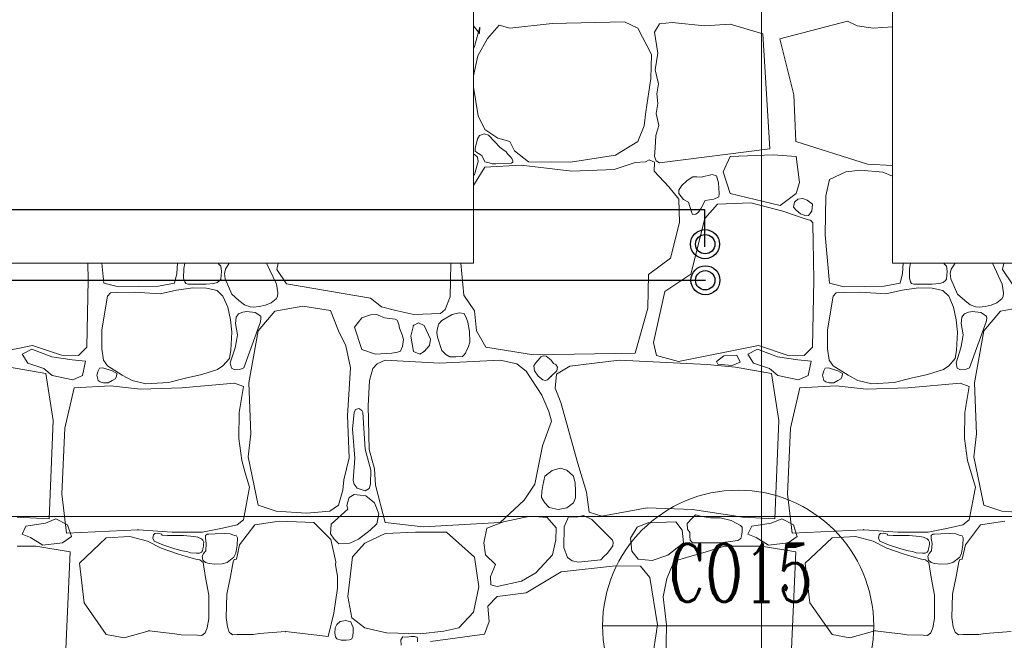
# Model space of a CAD drawing. Header units: millimetres. Extents: x -573548 to 674770, y -210017 to -47794.
# Tile 175 of 234: x 111859 to 113894, y -105277 to -103995. Entities that reach past the tile are written whole.
import ezdxf
from ezdxf.enums import TextEntityAlignment as Align
from ezdxf.lldxf.tags import DXFTag

# ---------------------------------------------------------------- set-up
doc = ezdxf.new("R2010")
doc.units = ezdxf.units.MM
for name, color, linetype, lineweight in [('_S_CO_OPIS_PION', 7, 'Continuous', 13), ('A.02 RZUT PIWNICY_is$0$_HATCH_Nr_pióra__18', 8, 'Continuous', 9), ('A.02 RZUT PIWNICY_is$0$Structural - Bearing_Nr_pióra__21', 8, 'Continuous', 9), ('A.02 RZUT PIWNICY_is$0$Structural - Grid', 8, 'Continuous', 9), ('A.02 RZUT PIWNICY_is$0$Structural - Grid_Nr_pióra__17', 8, 'Continuous', 9), ('FLUID-Powrót', 7, 'Continuous', 30), ('FLUID-Zasilanie', 7, 'Continuous', 30)]:
    doc.layers.add(name, color=color, linetype=linetype, lineweight=lineweight)
doc.layers.add('IS_Zasilanie', color=1, linetype='SOLID', lineweight=30, true_color=0xff0000)
doc.styles.add('A.02 RZUT PIWNICY_is$0$STYL_AUTOMATYCZNY_1', font='arial.ttf')
doc.styles.add('JOLARD', font='complex.shx', dxfattribs={"width": 0.7})
tags = doc.linetypes.add('DASH', pattern=[15, 10, -5]).pattern_tags.tags
tags[6:7] = [DXFTag(74, 4), DXFTag(75, 0), DXFTag(340, '0'), DXFTag(46, 0.0), DXFTag(50, 0.0), DXFTag(44, 0.0), DXFTag(45, 0.0)]
tags[4:5] = [DXFTag(74, 4), DXFTag(75, 0), DXFTag(340, '0'), DXFTag(46, 0.0), DXFTag(50, 0.0), DXFTag(44, 0.0), DXFTag(45, 0.0)]
tags = doc.linetypes.add('SOLID', pattern=[10, 10, 0]).pattern_tags.tags
tags[6:7] = [DXFTag(74, 4), DXFTag(75, 0), DXFTag(340, '0'), DXFTag(46, 0.0), DXFTag(50, 0.0), DXFTag(44, 0.0), DXFTag(45, 0.0)]
tags[4:5] = [DXFTag(74, 4), DXFTag(75, 0), DXFTag(340, '0'), DXFTag(46, 0.0), DXFTag(50, 0.0), DXFTag(44, 0.0), DXFTag(45, 0.0)]

# ---------------------------------------------------------------- blocks, each defined once
blk = doc.blocks.new('*X48622')
at = {"layer": 'A.02 RZUT PIWNICY_is$0$_HATCH_Nr_pióra__18'}
for p, q in [((113379.6, -104023.5), (113367.3, -104007.6)), ((113368.9, -104050.3), (113380, -104010.3)), ((113380, -104010.3), (113379.6, -104023.5)), ((113420, -104006.5), (113396.1, -104033.8)), ((113442.3, -104012.7), (113420, -104006.5)), ((113529.4, -104003.2), (113442.3, -104012.7)), ((113678.9, -103999.5), (113529.4, -104003.2)), ((113706.5, -104012.7), (113678.9, -103999.5)), ((113735, -104067.2), (113706.5, -104012.7)), ((113751.5, -104003.7), (113741.5, -104021.1)), ((113777.5, -104001.1), (113751.5, -104003.7)), ((113844.8, -104008.2), (113777.5, -104001.1)), ((113897.7, -104004.1), (113844.8, -104008.2)), ((113965.2, -104024.3), (113897.7, -104004.1)), ((114000, -104034.8), (114139.9, -103998.3)), ((114139.9, -103998.3), (114160.1, -104007.8)), ((114160.1, -104007.8), (114193.4, -104012.7)), ((114193.4, -104012.7), (114233.3, -104009.6)), ((113396.1, -104033.8), (113376.3, -104069.7)), ((113741.5, -104021.1), (113748.2, -104064.5)), ((113979.6, -104262.1), (113965.2, -104024.3)), ((114029.5, -104150.4), (114000, -104034.8)), ((113367.3, -104055.3), (113368.9, -104050.3)), ((113376.3, -104069.7), (113367.3, -104111.5)), ((113733.8, -104116.8), (113735, -104067.2)), ((113748.2, -104064.5), (113742.7, -104098.8)), ((113723, -104185.7), (113733.8, -104116.8)), ((113742.7, -104098.8), (113749.4, -104128)), ((113367.3, -104134.5), (113376.7, -104193.5)), ((113749.4, -104128), (113746.1, -104148.2)), ((113746.1, -104148.2), (113748, -104168)), ((114033.3, -104247.2), (114029.5, -104150.4)), ((113748, -104168), (113744.4, -104188.7)), ((113376.7, -104193.5), (113390.7, -104222.4)), ((113719.7, -104214.6), (113723, -104185.7)), ((113744.4, -104188.7), (113750, -104214.1)), ((113706.5, -104246.8), (113719.7, -104214.6)), ((113750, -104214.1), (113744.2, -104234.7)), ((113379.3, -104234.8), (113375.6, -104241.1)), ((113389.4, -104231.3), (113379.3, -104234.8)), ((113398.1, -104233.9), (113389.4, -104231.3)), ((113390.7, -104222.4), (113417.6, -104240.2)), ((113422.4, -104259.5), (113398.1, -104233.9)), ((113744.2, -104234.7), (113742.4, -104259.9)), ((113375.6, -104241.1), (113370.4, -104261.6)), ((113417.6, -104240.2), (113442.3, -104246.8)), ((113427.5, -104263.3), (113422.4, -104259.5)), ((113442.3, -104246.8), (113451.8, -104266.2)), ((113660.3, -104275.3), (113706.5, -104246.8)), ((114181.6, -104293.8), (114033.3, -104247.2)), ((113369.3, -104273.6), (113367.3, -104273.3)), ((113375.3, -104279.3), (113369.3, -104273.6)), ((113370.4, -104261.6), (113370.7, -104266.7)), ((113370.7, -104266.7), (113373.9, -104269.6)), ((113373.9, -104269.6), (113384, -104275.7)), ((113376.8, -104288.3), (113375.3, -104279.3)), ((113384, -104275.7), (113390.5, -104289)), ((113434.7, -104267.9), (113427.5, -104263.3)), ((113437.2, -104272.5), (113434.7, -104267.9)), ((113442.4, -104276.9), (113437.2, -104272.5)), ((113446.1, -104282.2), (113442.4, -104276.9)), ((113451.8, -104266.2), (113481.1, -104288.9)), ((113567.8, -104289.7), (113660.3, -104275.3)), ((113742.4, -104259.9), (113741.5, -104277.7)), ((113741.5, -104277.7), (113744.4, -104286.9)), ((113751.5, -104290.6), (113979.6, -104262.1)), ((113897.7, -104277.7), (113883.3, -104309.3)), ((113986.6, -104274.3), (113897.7, -104277.7)), ((114033.9, -104277.7), (113986.6, -104274.3)), ((114040.6, -104331.3), (114033.9, -104277.7)), ((113369.3, -104314.9), (113376.8, -104288.3)), ((113390.7, -104300), (113369.3, -104334.3)), ((113390.5, -104289), (113399.8, -104291)), ((113465.9, -104295.9), (113390.7, -104300)), ((113399.8, -104291), (113405.4, -104293.2)), ((113405.4, -104293.2), (113413.6, -104292.7)), ((113413.6, -104292.7), (113445.9, -104291.8)), ((113445.9, -104291.8), (113448.3, -104289.9)), ((113448.2, -104286.7), (113446.1, -104282.2)), ((113448.3, -104289.9), (113448.2, -104286.7)), ((113570.7, -104307.9), (113465.9, -104295.9)), ((113481.1, -104288.9), (113567.8, -104289.7)), ((113701.2, -104290.1), (113657.8, -104305)), ((113722.9, -104288.7), (113701.2, -104290.1)), ((113730.3, -104284.9), (113722.9, -104288.7)), ((113740.9, -104289.4), (113730.3, -104284.9)), ((113740.4, -104307.9), (113740.9, -104289.4)), ((113744.4, -104286.9), (113751.5, -104290.6)), ((114233.3, -104296.3), (114181.6, -104293.8)), ((113367.3, -104316.9), (113369.3, -104314.9)), ((113657.8, -104305), (113570.7, -104307.9)), ((113770.9, -104340.5), (113740.4, -104307.9)), ((113820.6, -104320), (113808.5, -104327.6)), ((113828.4, -104319.8), (113820.6, -104320)), ((113837.8, -104320.7), (113828.4, -104319.8)), ((113860.2, -104314.9), (113837.8, -104320.7)), ((113869.5, -104318), (113860.2, -104314.9)), ((113873.2, -104332), (113869.5, -104318)), ((113883.3, -104309.3), (113897.7, -104354.3)), ((114136.7, -104309.3), (114102.8, -104325.2)), ((114167.1, -104305.8), (114136.7, -104309.3)), ((114213.4, -104310.4), (114167.1, -104305.8)), ((114233.3, -104318.7), (114213.4, -104310.4)), ((113369.3, -104334.3), (113367.3, -104337.8)), ((113791.6, -104365.7), (113770.9, -104340.5)), ((113797.3, -104338.8), (113791.5, -104347.4)), ((113808.5, -104327.6), (113797.3, -104338.8)), ((113874.7, -104354.6), (113873.2, -104332)), ((114033.9, -104354.3), (114040.6, -104331.3)), ((114102.8, -104325.2), (114095.6, -104358.8)), ((113791.5, -104347.4), (113791.6, -104354.3)), ((113791.6, -104354.3), (113801.4, -104367)), ((113874.3, -104361.4), (113874.7, -104354.6)), ((113897.7, -104354.3), (114000.8, -104378.8)), ((114000.8, -104378.8), (114033.9, -104354.3)), ((114095.6, -104358.8), (114094, -104439.7)), ((113793.2, -104414), (113791.6, -104365.7)), ((113801.4, -104367), (113811.4, -104372.1)), ((113811.4, -104372.1), (113817.6, -104392.5)), ((113838, -104384.4), (113846.1, -104368.8)), ((113871.6, -104376.4), (113845.2, -104406.1)), ((113846.1, -104368.8), (113863.8, -104365.8)), ((113863.8, -104365.8), (113874.3, -104361.4)), ((113940.2, -104373.9), (113871.6, -104376.4)), ((114006.2, -104390.9), (113940.2, -104373.9)), ((114028.7, -104382.3), (114030.4, -104372.5)), ((114030.4, -104372.5), (114037.7, -104365.8)), ((114037.7, -104365.8), (114047.7, -104364.6)), ((114047.7, -104364.6), (114056.9, -104367.9)), ((114056.9, -104367.9), (114068, -104376.4)), ((114068, -104376.4), (114066.1, -104390.6)), ((113817.6, -104392.5), (113819.8, -104398)), ((113819.8, -104398), (113826.4, -104397.2)), ((113826.4, -104397.2), (113832.1, -104392.7)), ((113832.1, -104392.7), (113838, -104384.4)), ((114050.8, -104406.1), (114006.2, -104390.9)), ((114033.9, -104388.6), (114028.7, -104382.3)), ((114043, -104396.3), (114033.9, -104388.6)), ((114054.2, -104400.3), (114043, -104396.3)), ((114059.2, -104399.7), (114054.2, -104400.3)), ((114061.8, -104396.8), (114059.2, -104399.7)), ((114066.1, -104390.6), (114061.8, -104396.8)), ((113774.6, -104487.9), (113793.2, -104414)), ((113845.2, -104406.1), (113816.3, -104520.9)), ((114064.2, -104409.9), (114050.8, -104406.1)), ((114068.4, -104414.9), (114064.2, -104409.9)), ((114068.6, -104418.9), (114068.4, -104414.9)), ((114069, -104452.8), (114068.6, -104418.9)), ((114094, -104439.7), (114102.8, -104539.9)), ((114070.6, -104532.5), (114069, -104452.8)), ((112570.6, -104532.5), (112569.9, -104498.1)), ((112599.1, -104498.1), (112602.8, -104539.9)), ((112753.7, -104519.8), (112755.3, -104498.1)), ((112770.3, -104498.1), (112768.3, -104509.2)), ((112840.2, -104499.4), (112839.3, -104498.1)), ((112844.8, -104504.6), (112840.2, -104499.4)), ((112862.4, -104498.1), (112854.3, -104510.4)), ((112960, -104541.3), (112939.6, -104498.1)), ((112963.3, -104498.1), (112960.6, -104511.4)), ((113319.6, -104533.9), (113320, -104498.1)), ((113340.6, -104498.1), (113347.4, -104564.7)), ((113728.8, -104521.7), (113774.6, -104487.9)), ((114253.7, -104519.8), (114255.3, -104498.1)), ((114270.3, -104498.1), (114268.3, -104509.2)), ((114340.2, -104499.4), (114339.3, -104498.1)), ((114344.8, -104504.6), (114340.2, -104499.4)), ((114362.4, -104498.1), (114354.3, -104510.4)), ((114460, -104541.3), (114439.6, -104498.1)), ((114463.3, -104498.1), (114460.6, -104511.4)), ((112749, -104539.9), (112753.7, -104519.8)), ((112768.3, -104509.2), (112768, -104529.4)), ((112846.3, -104514.6), (112844.8, -104504.6)), ((112845, -104531), (112846.3, -104514.6)), ((112854.3, -104510.4), (112852.3, -104519.5)), ((112852.3, -104519.5), (112853.9, -104530.6)), ((112960.6, -104511.4), (112980.8, -104541.1)), ((113727.2, -104591.5), (113728.8, -104521.7)), ((113816.3, -104520.9), (113762.7, -104556.8)), ((114249, -104539.9), (114253.7, -104519.8)), ((114268.3, -104509.2), (114268, -104529.4)), ((114346.3, -104514.6), (114344.8, -104504.6)), ((114345, -104531), (114346.3, -104514.6)), ((114354.3, -104510.4), (114352.3, -104519.5)), ((114352.3, -104519.5), (114353.9, -104530.6)), ((114460.6, -104511.4), (114480.8, -104541.1)), ((112568.1, -104671.6), (112570.6, -104532.5)), ((112602.8, -104539.9), (112633.2, -104546.8)), ((112715.8, -104546.1), (112749, -104539.9)), ((112768, -104529.4), (112770.6, -104536.5)), ((112770.6, -104536.5), (112772.2, -104540.4)), ((112772.2, -104540.4), (112777.1, -104541.3)), ((112777.1, -104541.3), (112814.8, -104541.3)), ((112814.8, -104541.3), (112830.4, -104540)), ((112830.4, -104540), (112837.6, -104538.2)), ((112837.6, -104538.2), (112843, -104534.3)), ((112843, -104534.3), (112845, -104531)), ((112853.9, -104530.6), (112867.7, -104562.6)), ((112962.9, -104559.5), (112960, -104541.3)), ((112980.8, -104541.1), (113154.2, -104570.6)), ((113318.8, -104567.5), (113319.6, -104533.9)), ((114068.1, -104671.6), (114070.6, -104532.5)), ((114102.8, -104539.9), (114133.2, -104546.8)), ((114215.8, -104546.1), (114249, -104539.9)), ((114268, -104529.4), (114270.6, -104536.5)), ((114270.6, -104536.5), (114272.2, -104540.4)), ((114272.2, -104540.4), (114277.1, -104541.3)), ((114277.1, -104541.3), (114314.8, -104541.3)), ((114314.8, -104541.3), (114330.4, -104540)), ((114330.4, -104540), (114337.6, -104538.2)), ((114337.6, -104538.2), (114343, -104534.3)), ((114343, -104534.3), (114345, -104531)), ((114353.9, -104530.6), (114367.7, -104562.6)), ((114462.9, -104559.5), (114460, -104541.3)), ((112616.9, -104559.2), (112610.6, -104566.1)), ((112631.9, -104558.6), (112616.9, -104559.2)), ((112666.7, -104558.1), (112631.9, -104558.6)), ((112633.2, -104546.8), (112675.6, -104546.2)), ((112719.7, -104561.4), (112666.7, -104558.1)), ((112675.6, -104546.2), (112715.8, -104546.1)), ((112753, -104554.1), (112719.7, -104561.4)), ((112786.9, -104549.4), (112753, -104554.1)), ((112815.4, -104549.9), (112786.9, -104549.4)), ((112837.4, -104554.8), (112815.4, -104549.9)), ((112849.3, -104566.1), (112837.4, -104554.8)), ((112867.7, -104562.6), (112882.4, -104575.3)), ((112961.8, -104567.3), (112962.9, -104559.5)), ((113347.4, -104564.7), (113368.9, -104596.4)), ((113762.7, -104556.8), (113739.1, -104662.1)), ((114116.9, -104559.2), (114110.6, -104566.1)), ((114131.9, -104558.6), (114116.9, -104559.2)), ((114166.7, -104558.1), (114131.9, -104558.6)), ((114133.2, -104546.8), (114175.6, -104546.2)), ((114219.7, -104561.4), (114166.7, -104558.1)), ((114175.6, -104546.2), (114215.8, -104546.1)), ((114253, -104554.1), (114219.7, -104561.4)), ((114286.9, -104549.4), (114253, -104554.1)), ((114315.4, -104549.9), (114286.9, -104549.4)), ((114337.4, -104554.8), (114315.4, -104549.9)), ((114349.3, -104566.1), (114337.4, -104554.8)), ((114367.7, -104562.6), (114382.4, -104575.3)), ((114461.8, -104567.3), (114462.9, -104559.5)), ((112610.6, -104566.1), (112598.6, -104635.9)), ((112859.1, -104588.9), (112849.3, -104566.1)), ((112882.4, -104575.3), (112894, -104584.3)), ((112894, -104584.3), (112905.3, -104588.5)), ((112924.4, -104588.1), (112937, -104585.1)), ((112937, -104585.1), (112948.9, -104579.9)), ((112948.9, -104579.9), (112959, -104571.7)), ((112959, -104571.7), (112961.8, -104567.3)), ((113154.2, -104570.6), (113177.1, -104588.8)), ((113308.8, -104593.7), (113318.8, -104567.5)), ((114110.6, -104566.1), (114098.6, -104635.9)), ((114359.1, -104588.9), (114349.3, -104566.1)), ((114382.4, -104575.3), (114394, -104584.3)), ((114394, -104584.3), (114405.3, -104588.5)), ((114424.4, -104588.1), (114437, -104585.1)), ((114437, -104585.1), (114448.9, -104579.9)), ((114448.9, -104579.9), (114459, -104571.7)), ((114459, -104571.7), (114461.8, -104567.3)), ((112864.7, -104615.6), (112859.1, -104588.9)), ((112881.7, -104602.9), (112876.5, -104610.1)), ((112890.5, -104599.3), (112881.7, -104602.9)), ((112898.4, -104598.3), (112890.5, -104599.3)), ((112916, -104600.2), (112898.4, -104598.3)), ((112905.3, -104588.5), (112912.3, -104589)), ((112912.3, -104589), (112924.4, -104588.1)), ((112927.3, -104607.7), (112916, -104600.2)), ((112956.5, -104597.7), (112922.2, -104638.1)), ((113014.3, -104586.9), (112956.5, -104597.7)), ((113071.2, -104596), (113014.3, -104586.9)), ((113088.2, -104638.1), (113071.2, -104596)), ((113154.1, -104605.3), (113136.5, -104611.3)), ((113167.4, -104604.3), (113154.1, -104605.3)), ((113170.3, -104605.6), (113167.4, -104604.3)), ((113177.1, -104588.8), (113206.8, -104595.7)), ((113206.8, -104595.7), (113243.5, -104604.1)), ((113243.5, -104604.1), (113298.7, -104602.2)), ((113298.7, -104602.2), (113308.8, -104593.7)), ((113323.2, -104604.2), (113302, -104616.7)), ((113337.8, -104601), (113323.2, -104604.2)), ((113348.1, -104602.4), (113337.8, -104601)), ((113352.3, -104612.5), (113348.1, -104602.4)), ((113368.9, -104596.4), (113373, -104638.1)), ((113701.2, -104683.9), (113727.2, -104591.5)), ((114364.7, -104615.6), (114359.1, -104588.9)), ((114381.7, -104602.9), (114376.5, -104610.1)), ((114390.5, -104599.3), (114381.7, -104602.9)), ((114398.4, -104598.3), (114390.5, -104599.3)), ((114416, -104600.2), (114398.4, -104598.3)), ((114405.3, -104588.5), (114412.3, -104589)), ((114412.3, -104589), (114424.4, -104588.1)), ((114427.3, -104607.7), (114416, -104600.2)), ((114456.5, -104597.7), (114422.2, -104638.1)), ((114514.3, -104586.9), (114456.5, -104597.7)), ((112867.8, -104640.9), (112864.7, -104615.6)), ((112876.5, -104610.1), (112875.4, -104622.9)), ((112875.4, -104622.9), (112879.2, -104646.2)), ((112892.5, -104714.5), (112927.1, -104619.4)), ((112927.1, -104619.4), (112927.8, -104612.3)), ((112927.8, -104612.3), (112927.3, -104607.7)), ((113136.5, -104611.3), (113121.2, -104630.7)), ((113183.5, -104611.3), (113170.3, -104605.6)), ((113205.1, -104613.8), (113183.5, -104611.3)), ((113209.1, -104615.8), (113205.1, -104613.8)), ((113213, -104625), (113209.1, -104615.8)), ((113214.5, -104632.8), (113213, -104625)), ((113253.1, -104621.6), (113243, -104627)), ((113264.8, -104627), (113253.1, -104621.6)), ((113295.2, -104623.8), (113292.6, -104632.7)), ((113302, -104616.7), (113295.2, -104623.8)), ((113355.3, -104620.3), (113352.3, -104612.5)), ((113358.8, -104639.1), (113355.3, -104620.3)), ((114367.8, -104640.9), (114364.7, -104615.6)), ((114376.5, -104610.1), (114375.4, -104622.9)), ((114375.4, -104622.9), (114379.2, -104646.2)), ((114392.5, -104714.5), (114427.1, -104619.4)), ((114427.1, -104619.4), (114427.8, -104612.3)), ((114427.8, -104612.3), (114427.3, -104607.7)), ((112598.6, -104635.9), (112599.1, -104675.5)), ((112865.2, -104677.8), (112867.8, -104640.9)), ((112922.2, -104638.1), (112902.8, -104745.5)), ((113103.4, -104669.1), (113088.2, -104638.1)), ((113121.2, -104630.7), (113136.5, -104676.9)), ((113219.7, -104646.3), (113214.5, -104632.8)), ((113243, -104627), (113237.6, -104648.9)), ((113278, -104655.1), (113264.8, -104627)), ((113292.6, -104632.7), (113291.3, -104641.5)), ((113291.3, -104641.5), (113292.9, -104651.3)), ((113359.8, -104661.3), (113358.8, -104639.1)), ((113373, -104638.1), (113392.4, -104672)), ((114098.6, -104635.9), (114099.1, -104675.5)), ((114365.2, -104677.8), (114367.8, -104640.9)), ((114422.2, -104638.1), (114402.8, -104745.5)), ((112877.3, -104658.6), (112874.7, -104672.9)), ((112879.2, -104646.2), (112877.3, -104658.6)), ((113222.3, -104656.3), (113219.7, -104646.3)), ((113220.1, -104670.3), (113222.3, -104656.3)), ((113237.6, -104648.9), (113243, -104680.6)), ((113276, -104668.3), (113278, -104655.1)), ((113292.9, -104651.3), (113302, -104678.6)), ((113356, -104672.2), (113359.8, -104661.3)), ((113739.1, -104662.1), (113745.3, -104688.9)), ((114377.3, -104658.6), (114374.7, -104672.9)), ((114379.2, -104646.2), (114377.3, -104658.6)), ((112290.7, -104701.3), (112455.9, -104668.3)), ((112454.3, -104676.2), (112434.2, -104686.5)), ((112434.2, -104686.5), (112446, -104705.1)), ((112495.6, -104691.9), (112454.3, -104676.2)), ((112455.9, -104668.3), (112515.3, -104688.1)), ((112550.8, -104688.9), (112568.1, -104671.6)), ((112599.1, -104675.5), (112602.4, -104698.8)), ((112862.6, -104695.3), (112865.2, -104677.8)), ((112874.7, -104672.9), (112864.5, -104704.3)), ((113112.9, -104714.5), (113103.4, -104669.1)), ((113136.5, -104676.9), (113164.5, -104686.4)), ((113164.5, -104686.4), (113198.4, -104684.4)), ((113198.4, -104684.4), (113210.3, -104682.3)), ((113210.3, -104682.3), (113216.1, -104680)), ((113216.1, -104680), (113217.8, -104676.9)), ((113217.8, -104676.9), (113220.1, -104670.3)), ((113243, -104680.6), (113256, -104686.1)), ((113256, -104686.1), (113264.8, -104680.6)), ((113264.8, -104680.6), (113276, -104668.3)), ((113302, -104678.6), (113309.7, -104686.9)), ((113309.7, -104686.9), (113318.4, -104691.6)), ((113347.3, -104688.1), (113350.3, -104684.1)), ((113350.3, -104684.1), (113352.3, -104678.6)), ((113352.3, -104678.6), (113356, -104672.2)), ((113392.4, -104672), (113491, -104687.3)), ((113491, -104687.3), (113701.2, -104683.9)), ((113790.7, -104701.3), (113955.9, -104668.3)), ((113954.3, -104676.2), (113934.2, -104686.5)), ((113934.2, -104686.5), (113946, -104705.1)), ((113995.6, -104691.9), (113954.3, -104676.2)), ((113955.9, -104668.3), (114015.3, -104688.1)), ((114050.8, -104688.9), (114068.1, -104671.6)), ((114099.1, -104675.5), (114102.4, -104698.8)), ((114362.6, -104695.3), (114365.2, -104677.8)), ((114374.7, -104672.9), (114364.5, -104704.3)), ((112446, -104705.1), (112478.9, -104715.9)), ((112537.8, -104697.7), (112495.6, -104691.9)), ((112515.3, -104688.1), (112550.8, -104688.9)), ((112565.2, -104700.7), (112537.8, -104697.7)), ((112558.9, -104730.6), (112565.2, -104700.7)), ((112602.4, -104698.8), (112610.6, -104710.3)), ((112849.3, -104710.3), (112862.6, -104695.3)), ((112864.5, -104704.3), (112866.8, -104714.9)), ((113167.8, -104706.2), (113159.2, -104716.1)), ((113184.3, -104698.8), (113167.8, -104706.2)), ((113296.6, -104705), (113184.3, -104698.8)), ((113422.4, -104698.8), (113296.6, -104705)), ((113318.4, -104691.6), (113330.8, -104691.7)), ((113330.8, -104691.7), (113344.5, -104691.4)), ((113344.5, -104691.4), (113347.3, -104688.1)), ((113456.8, -104706.2), (113422.4, -104698.8)), ((113475.8, -104721.1), (113456.8, -104706.2)), ((113495, -104704.9), (113491.5, -104710.4)), ((113501, -104698.8), (113495, -104704.9)), ((113506.5, -104691.7), (113501, -104698.8)), ((113511.8, -104689.5), (113506.5, -104691.7)), ((113517.1, -104690.6), (113511.8, -104689.5)), ((113527.8, -104698.8), (113517.1, -104690.6)), ((113532.4, -104705.3), (113527.8, -104698.8)), ((113537.3, -104707.9), (113532.4, -104705.3)), ((113668.1, -104698.8), (113566.2, -104710.8)), ((113850.2, -104707.9), (113668.1, -104698.8)), ((113745.3, -104688.9), (113790.7, -104701.3)), ((113869.5, -104701.7), (113884.7, -104689.4)), ((113871.9, -104707.1), (113869.5, -104701.7)), ((113901.9, -104709.5), (113871.9, -104707.1)), ((113884.7, -104689.4), (113911.2, -104688.4)), ((113918, -104703.1), (113901.9, -104709.5)), ((113911.2, -104688.4), (113918, -104703.1)), ((113946, -104705.1), (113978.9, -104715.9)), ((114037.8, -104697.7), (113995.6, -104691.9)), ((114015.3, -104688.1), (114050.8, -104688.9)), ((114065.2, -104700.7), (114037.8, -104697.7)), ((114058.9, -104730.6), (114065.2, -104700.7)), ((114102.4, -104698.8), (114110.6, -104710.3)), ((114349.3, -104710.3), (114362.6, -104695.3)), ((114364.5, -104704.3), (114366.8, -104714.9)), ((112483, -104726.4), (112408.4, -104713.3)), ((112478.9, -104715.9), (112496.1, -104730.6)), ((112498, -104823.5), (112483, -104726.4)), ((112591.5, -104720.5), (112588.7, -104729.7)), ((112594.3, -104715.4), (112591.5, -104720.5)), ((112601, -104714.3), (112594.3, -104715.4)), ((112620.5, -104720.5), (112601, -104714.3)), ((112610.6, -104710.3), (112641.2, -104729.5)), ((112629.9, -104726.5), (112620.5, -104720.5)), ((112629.4, -104732.6), (112629.9, -104726.5)), ((112805.8, -104728.6), (112838.3, -104718.1)), ((112838.3, -104718.1), (112849.3, -104710.3)), ((112866.8, -104714.9), (112873.9, -104718.7)), ((112873.9, -104718.7), (112884.2, -104718.2)), ((112884.2, -104718.2), (112892.5, -104714.5)), ((113106.7, -104813.2), (113112.9, -104714.5)), ((113159.2, -104716.1), (113152.1, -104740.9)), ((113508.4, -104771), (113475.8, -104721.1)), ((113491.5, -104710.4), (113493.3, -104720.8)), ((113493.3, -104720.8), (113501, -104731.8)), ((113527.8, -104731.8), (113539.6, -104720.4)), ((113538.5, -104727.3), (113535.6, -104756.6)), ((113540.4, -104713.2), (113537.3, -104707.9)), ((113566.2, -104710.8), (113538.5, -104727.3)), ((113539.6, -104720.4), (113540.4, -104713.2)), ((113908.4, -104713.3), (113850.2, -104707.9)), ((113983, -104726.4), (113908.4, -104713.3)), ((113978.9, -104715.9), (113996.1, -104730.6)), ((113998, -104823.5), (113983, -104726.4)), ((114091.5, -104720.5), (114088.7, -104729.7)), ((114094.3, -104715.4), (114091.5, -104720.5)), ((114101, -104714.3), (114094.3, -104715.4)), ((114120.5, -104720.5), (114101, -104714.3)), ((114110.6, -104710.3), (114141.2, -104729.5)), ((114129.9, -104726.5), (114120.5, -104720.5)), ((114129.4, -104732.6), (114129.9, -104726.5)), ((114305.8, -104728.6), (114338.3, -104718.1)), ((114338.3, -104718.1), (114349.3, -104710.3)), ((114366.8, -104714.9), (114373.9, -104718.7)), ((114373.9, -104718.7), (114384.2, -104718.2)), ((114384.2, -104718.2), (114392.5, -104714.5)), ((112496.1, -104730.6), (112539.2, -104739.4)), ((112539.2, -104739.4), (112558.9, -104730.6)), ((112588.7, -104729.7), (112591.5, -104740.7)), ((112591.5, -104740.7), (112595.5, -104743.6)), ((112595.5, -104743.6), (112602.2, -104745.2)), ((112602.2, -104745.2), (112612.1, -104745.7)), ((112612.1, -104745.7), (112620.5, -104740.7)), ((112620.5, -104740.7), (112626.6, -104737.2)), ((112626.6, -104737.2), (112629.4, -104732.6)), ((112641.2, -104729.5), (112661.6, -104740.7)), ((112661.6, -104740.7), (112690.1, -104747.3)), ((112690.1, -104747.3), (112736.6, -104744.7)), ((112736.6, -104744.7), (112771.5, -104736.1)), ((112873.3, -104746.3), (112764.6, -104755.7)), ((112771.5, -104736.1), (112805.8, -104728.6)), ((112891.5, -104753.1), (112873.3, -104746.3)), ((112902.8, -104745.5), (112906.9, -104850.7)), ((113152.1, -104740.9), (113149.3, -104792.9)), ((113501, -104731.8), (113510.3, -104739.2)), ((113510.3, -104739.2), (113515, -104740.6)), ((113515, -104740.6), (113519.9, -104739.1)), ((113519.9, -104739.1), (113523.3, -104735.6)), ((113523.3, -104735.6), (113527.8, -104731.8)), ((113996.1, -104730.6), (114039.2, -104739.4)), ((114039.2, -104739.4), (114058.9, -104730.6)), ((114088.7, -104729.7), (114091.5, -104740.7)), ((114091.5, -104740.7), (114095.5, -104743.6)), ((114095.5, -104743.6), (114102.2, -104745.2)), ((114102.2, -104745.2), (114112.1, -104745.7)), ((114112.1, -104745.7), (114120.5, -104740.7)), ((114120.5, -104740.7), (114126.6, -104737.2)), ((114126.6, -104737.2), (114129.4, -104732.6)), ((114141.2, -104729.5), (114161.6, -104740.7)), ((114161.6, -104740.7), (114190.1, -104747.3)), ((114190.1, -104747.3), (114236.6, -104744.7)), ((114236.6, -104744.7), (114271.5, -104736.1)), ((114373.3, -104746.3), (114264.6, -104755.7)), ((114271.5, -104736.1), (114305.8, -104728.6)), ((114391.5, -104753.1), (114373.3, -104746.3)), ((114402.8, -104745.5), (114406.9, -104850.7)), ((112541.8, -104756.1), (112522.4, -104839)), ((112616.5, -104751.6), (112541.8, -104756.1)), ((112678.7, -104758.5), (112616.5, -104751.6)), ((112764.6, -104755.7), (112678.7, -104758.5)), ((112883, -104806.6), (112891.5, -104753.1)), ((113535.6, -104756.6), (113547.4, -104785.9)), ((114041.8, -104756.1), (114022.4, -104839)), ((114116.5, -104751.6), (114041.8, -104756.1)), ((114178.7, -104758.5), (114116.5, -104751.6)), ((114264.6, -104755.7), (114178.7, -104758.5)), ((114383, -104806.6), (114391.5, -104753.1)), ((113522.8, -104804.9), (113508.4, -104771)), ((113547.4, -104785.9), (113583.1, -104912.2)), ((112882.1, -104860.8), (112883, -104806.6)), ((113120.4, -104806.6), (113117.3, -104840.2)), ((113123.5, -104800.7), (113120.4, -104806.6)), ((113130.1, -104798.3), (113123.5, -104800.7)), ((113136.4, -104802.5), (113130.1, -104798.3)), ((113138.1, -104806.6), (113136.4, -104802.5)), ((113143.4, -104882.3), (113138.1, -104806.6)), ((113149.3, -104792.9), (113151.3, -104883.3)), ((113528.6, -104824.7), (113522.8, -104804.9)), ((114382.1, -104860.8), (114383, -104806.6)), ((112490.1, -105026.2), (112498, -104823.5)), ((113110, -104900.7), (113106.7, -104813.2)), ((113509.6, -104875.5), (113528.6, -104824.7)), ((113990.1, -105026.2), (113998, -104823.5)), ((112522.4, -104839), (112515.9, -104974.7)), ((113117.3, -104840.2), (113121.9, -104901)), ((114022.4, -104839), (114015.9, -104974.7)), ((112888.5, -104906.1), (112882.1, -104860.8)), ((112906.9, -104850.7), (112901.2, -104898.2)), ((114388.5, -104906.1), (114382.1, -104860.8)), ((114406.9, -104850.7), (114401.2, -104898.2)), ((113154.7, -104925.7), (113143.4, -104882.3)), ((113151.3, -104883.3), (113162.5, -104923)), ((113493.9, -104954.7), (113509.6, -104875.5)), ((112895.5, -104931.4), (112888.5, -104906.1)), ((112901.2, -104898.2), (112922.2, -104998.1)), ((113098.9, -104945.7), (113110, -104900.7)), ((113121.9, -104901), (113118.3, -104947)), ((114395.5, -104931.4), (114388.5, -104906.1)), ((114401.2, -104898.2), (114422.2, -104998.1)), ((113154.5, -104954.7), (113154.7, -104925.7)), ((113162.5, -104923), (113164.5, -104957.2)), ((113529.4, -104926.4), (113514.8, -104938.3)), ((113546.4, -104921.5), (113529.4, -104926.4)), ((113560.2, -104925.7), (113546.4, -104921.5)), ((113573.5, -104938.3), (113560.2, -104925.7)), ((113583.1, -104912.2), (113600.4, -104971.7)), ((112904.4, -104961.4), (112895.5, -104931.4)), ((113096.8, -104967.1), (113098.9, -104945.7)), ((113118.3, -104947), (113120.4, -104954.7)), ((113514.8, -104938.3), (113510.1, -104957.8)), ((113577.3, -104952.7), (113573.5, -104938.3)), ((114404.4, -104961.4), (114395.5, -104931.4)), ((112891.5, -105028.7), (112904.4, -104961.4)), ((113088.2, -104998.1), (113096.8, -104967.1)), ((113120.4, -104954.7), (113126.5, -104963.3)), ((113126.5, -104963.3), (113143.1, -104968.4)), ((113143.1, -104968.4), (113151.6, -104964.1)), ((113151.6, -104964.1), (113154.5, -104954.7)), ((113164.5, -104957.2), (113184.3, -105034.4)), ((113471.6, -104988.2), (113493.9, -104954.7)), ((113508.2, -104969.9), (113508, -104982.3)), ((113510.1, -104957.8), (113508.2, -104969.9)), ((113577.8, -104968.3), (113577.3, -104952.7)), ((113577.9, -104983.3), (113577.8, -104968.3)), ((113600.4, -104971.7), (113606.2, -105012.5)), ((114391.5, -105028.7), (114404.4, -104961.4)), ((112515.9, -104974.7), (112525.9, -105056.4)), ((113107.3, -104991.5), (113105, -104998.6)), ((113110.3, -104982.5), (113107.3, -104991.5)), ((113120.4, -104975.9), (113110.3, -104982.5)), ((113132.7, -104977.4), (113120.4, -104975.9)), ((113144.4, -104979.3), (113132.7, -104977.4)), ((113162.8, -104993.1), (113144.4, -104979.3)), ((113422.4, -105034.4), (113471.6, -104988.2)), ((113508, -104982.3), (113514.8, -104993.5)), ((113573.5, -104993.5), (113577.9, -104983.3)), ((114015.9, -104974.7), (114025.9, -105056.4)), ((112922.2, -104998.1), (112959.4, -105010.9)), ((112959.4, -105010.9), (113022.1, -105014.6)), ((113022.1, -105014.6), (113070, -105010.9)), ((113070, -105010.9), (113088.2, -104998.1)), ((113107.3, -105006.8), (113072.7, -105037.5)), ((113105, -104998.6), (113107.3, -105006.8)), ((113171.7, -105016.5), (113162.8, -104993.1)), ((113514.8, -104993.5), (113523.5, -105002.9)), ((113523.5, -105002.9), (113542.1, -105007.5)), ((113542.1, -105007.5), (113559.8, -105004.1)), ((113559.8, -105004.1), (113573.5, -104993.5)), ((113632.2, -105021.2), (113726.3, -105003.9)), ((113726.3, -105003.9), (113820, -105007.2)), ((113820, -105007.2), (113923.7, -105022.9)), ((114422.2, -104998.1), (114459.4, -105010.9)), ((114459.4, -105010.9), (114522.1, -105014.6)), ((112423.7, -105022.9), (112490.1, -105026.2)), ((112482.4, -105035.6), (112504.1, -105026.6)), ((112504.1, -105026.6), (112528.2, -105038.6)), ((112878.8, -105038.7), (112891.5, -105028.7)), ((112915.2, -105039), (112965.1, -105031.1)), ((112965.1, -105031.1), (113037, -105034.4)), ((113167, -105036.6), (113171.7, -105016.5)), ((113429.1, -105032.4), (113394.9, -105046)), ((113484, -105020.8), (113429.1, -105032.4)), ((113519.1, -105023.7), (113484, -105020.8)), ((113537.7, -105045.1), (113519.1, -105023.7)), ((113563.7, -105022.4), (113554.4, -105043.1)), ((113579.9, -105023), (113563.7, -105022.4)), ((113594.3, -105019.3), (113579.9, -105023)), ((113611.6, -105027.8), (113594.3, -105019.3)), ((113606.2, -105012.5), (113632.2, -105021.2)), ((113654.5, -105070.7), (113611.6, -105027.8)), ((113785, -105032.4), (113727.2, -105034.8)), ((113798.6, -105050.1), (113785, -105032.4)), ((113820, -105024.1), (113808.5, -105036)), ((113826, -105018.5), (113820, -105024.1)), ((113839, -105021.5), (113826, -105018.5)), ((113856.8, -105024.4), (113839, -105021.5)), ((113877, -105024.1), (113856.8, -105024.4)), ((113899.9, -105030.1), (113877, -105024.1)), ((113909.7, -105035.6), (113899.9, -105030.1)), ((113923.7, -105022.9), (113990.1, -105026.2)), ((113982.4, -105035.6), (114004.1, -105026.6)), ((114004.1, -105026.6), (114028.2, -105038.6)), ((114378.8, -105038.7), (114391.5, -105028.7)), ((114415.2, -105039), (114465.1, -105031.1)), ((112434.3, -105057.9), (112442.1, -105041.6)), ((112442.1, -105041.6), (112482.4, -105035.6)), ((112525.9, -105056.4), (112673.7, -105048.9)), ((112528.2, -105038.6), (112536, -105063.3)), ((112673.7, -105048.9), (112744, -105054.2)), ((112806.8, -105054.2), (112848.5, -105045.9)), ((112848.5, -105045.9), (112878.8, -105038.7)), ((112883.7, -105080.1), (112915.2, -105039)), ((113037, -105034.4), (113071.9, -105069.5)), ((113072.7, -105037.5), (113071.7, -105057.8)), ((113129.3, -105068.4), (113153.7, -105049.6)), ((113153.7, -105049.6), (113167, -105036.6)), ((113184.3, -105034.4), (113263.2, -105042.7)), ((113263.2, -105042.7), (113422.4, -105034.4)), ((113394.9, -105046), (113388.6, -105075.9)), ((113537.3, -105069.9), (113537.7, -105045.1)), ((113554.4, -105043.1), (113553.8, -105085.6)), ((113705.7, -105043.9), (113691.9, -105066.2)), ((113727.2, -105034.8), (113705.7, -105043.9)), ((113800.9, -105076.1), (113798.6, -105050.1)), ((113808.5, -105036), (113809.5, -105047.9)), ((113809.5, -105047.9), (113814.3, -105054.8)), ((113919, -105040.1), (113909.7, -105035.6)), ((113922.5, -105044), (113919, -105040.1)), ((113921.7, -105059.2), (113922.6, -105052.5)), ((113922.6, -105052.5), (113922.5, -105044)), ((113934.3, -105057.9), (113942.1, -105041.6)), ((113942.1, -105041.6), (113982.4, -105035.6)), ((114025.9, -105056.4), (114173.7, -105048.9)), ((114028.2, -105038.6), (114036, -105063.3)), ((114173.7, -105048.9), (114244, -105054.2)), ((114306.8, -105054.2), (114348.5, -105045.9)), ((114348.5, -105045.9), (114378.8, -105038.7)), ((114383.7, -105080.1), (114415.2, -105039)), ((112451.7, -105065.1), (112434.3, -105057.9)), ((112477, -105080.7), (112451.7, -105065.1)), ((112536, -105063.3), (112517.3, -105075.9)), ((112608.2, -105065.6), (112552.7, -105118.4)), ((112656.8, -105062.9), (112608.2, -105065.6)), ((112693.1, -105072.7), (112656.8, -105062.9)), ((112721.7, -105087.4), (112693.1, -105072.7)), ((112705.4, -105059.8), (112704.3, -105066.4)), ((112704.3, -105066.4), (112707.1, -105072.7)), ((112708.3, -105056.5), (112705.4, -105059.8)), ((112707.1, -105072.7), (112725.1, -105080.2)), ((112714.3, -105055.9), (112708.3, -105056.5)), ((112718.6, -105056.7), (112714.3, -105055.9)), ((112721.9, -105058.3), (112718.6, -105056.7)), ((112723.6, -105060.2), (112721.9, -105058.3)), ((112734.4, -105061.1), (112723.6, -105060.2)), ((112767.6, -105061), (112734.4, -105061.1)), ((112744, -105054.2), (112806.8, -105054.2)), ((112788.8, -105062.9), (112767.6, -105061)), ((112797.2, -105064.3), (112788.8, -105062.9)), ((112804.9, -105067.9), (112797.2, -105064.3)), ((112807.9, -105070.7), (112804.9, -105067.9)), ((112809.8, -105074.4), (112807.9, -105070.7)), ((112813.3, -105061), (112812.9, -105067.3)), ((112812.9, -105067.3), (112814.8, -105077.4)), ((112816.4, -105058), (112813.3, -105061)), ((112820.1, -105058.4), (112816.4, -105058)), ((112833.4, -105057.4), (112820.1, -105058.4)), ((112852, -105056.6), (112833.4, -105057.4)), ((112864.2, -105057.7), (112852, -105056.6)), ((112873.3, -105061), (112864.2, -105057.7)), ((112877.3, -105061.5), (112873.3, -105061)), ((112879.3, -105066), (112877.3, -105061.5)), ((112878.7, -105081), (112879.3, -105066)), ((113071.7, -105057.8), (113078.8, -105068.8)), ((113071.9, -105069.5), (113082.6, -105115.1)), ((113078.8, -105068.8), (113088.8, -105078.3)), ((113111.7, -105076.5), (113129.3, -105068.4)), ((113184.3, -105057.1), (113142.2, -105076.5)), ((113247.1, -105053.8), (113184.3, -105057.1)), ((113311.5, -105054.2), (113247.1, -105053.8)), ((113337.1, -105076.5), (113311.5, -105054.2)), ((113530.1, -105100.6), (113537.3, -105069.9)), ((113656.1, -105075.1), (113654.5, -105070.7)), ((113691.9, -105066.2), (113694.6, -105093)), ((113814.3, -105054.8), (113814.1, -105062.1)), ((113814.1, -105062.1), (113815, -105070.5)), ((113815, -105070.5), (113820, -105076.1)), ((113877, -105076.1), (113913.3, -105071.6)), ((113913.3, -105071.6), (113919.8, -105067.2)), ((113919.8, -105067.2), (113921.7, -105059.2)), ((113951.7, -105065.1), (113934.3, -105057.9)), ((113977, -105080.7), (113951.7, -105065.1)), ((114036, -105063.3), (114017.3, -105075.9)), ((114108.2, -105065.6), (114052.7, -105118.4)), ((114156.8, -105062.9), (114108.2, -105065.6)), ((114193.1, -105072.7), (114156.8, -105062.9)), ((114221.7, -105087.4), (114193.1, -105072.7)), ((114205.4, -105059.8), (114204.3, -105066.4)), ((114204.3, -105066.4), (114207.1, -105072.7)), ((114208.3, -105056.5), (114205.4, -105059.8)), ((114207.1, -105072.7), (114225.1, -105080.2)), ((114214.3, -105055.9), (114208.3, -105056.5)), ((114218.6, -105056.7), (114214.3, -105055.9)), ((114221.9, -105058.3), (114218.6, -105056.7)), ((114223.6, -105060.2), (114221.9, -105058.3)), ((114234.4, -105061.1), (114223.6, -105060.2)), ((114267.6, -105061), (114234.4, -105061.1)), ((114244, -105054.2), (114306.8, -105054.2)), ((114288.8, -105062.9), (114267.6, -105061)), ((114297.2, -105064.3), (114288.8, -105062.9)), ((114304.9, -105067.9), (114297.2, -105064.3)), ((114307.9, -105070.7), (114304.9, -105067.9)), ((114309.8, -105074.4), (114307.9, -105070.7)), ((114313.3, -105061), (114312.9, -105067.3)), ((114312.9, -105067.3), (114314.8, -105077.4)), ((114316.4, -105058), (114313.3, -105061)), ((114320.1, -105058.4), (114316.4, -105058)), ((114333.4, -105057.4), (114320.1, -105058.4)), ((114352, -105056.6), (114333.4, -105057.4)), ((114364.2, -105057.7), (114352, -105056.6)), ((114373.3, -105061), (114364.2, -105057.7)), ((114377.3, -105061.5), (114373.3, -105061)), ((114379.3, -105066), (114377.3, -105061.5)), ((114378.7, -105081), (114379.3, -105066)), ((112462.5, -105083.1), (112424.1, -105083.1)), ((112533.4, -105094.8), (112462.5, -105083.1)), ((112517.3, -105075.9), (112477, -105080.7)), ((112755, -105098.8), (112721.7, -105087.4)), ((112725.1, -105080.2), (112750.1, -105088.3)), ((112750.1, -105088.3), (112765.2, -105092.3)), ((112765.2, -105092.3), (112774.7, -105094)), ((112804.9, -105095.1), (112807, -105092.4)), ((112807, -105092.4), (112807.8, -105088.6)), ((112807.8, -105088.6), (112808.9, -105083)), ((112808.9, -105083), (112809.3, -105078.6)), ((112813.8, -105092.3), (112809, -105098)), ((112809.3, -105078.6), (112809.8, -105074.4)), ((112814.8, -105077.4), (112813.8, -105092.3)), ((112876, -105097.5), (112878.7, -105081)), ((112877.4, -105109.9), (112883.7, -105080.1)), ((113088.8, -105078.3), (113111.7, -105076.5)), ((113142.2, -105076.5), (113117.1, -105105)), ((113369.3, -105105.4), (113337.1, -105076.5)), ((113388.6, -105075.9), (113392, -105100.9)), ((113553.8, -105085.6), (113561.3, -105106.4)), ((113643.4, -105098.4), (113650.3, -105089.1)), ((113650.3, -105089.1), (113655.1, -105082.1)), ((113655.1, -105082.1), (113656.1, -105075.1)), ((113694.6, -105093), (113707.8, -105110)), ((113768.9, -105101.7), (113800.9, -105076.1)), ((113820, -105076.1), (113877, -105076.1)), ((113885.7, -105083.1), (113847.7, -105094.7)), ((113924.1, -105083.1), (113885.7, -105083.1)), ((113962.5, -105083.1), (113924.1, -105083.1)), ((114033.4, -105094.8), (113962.5, -105083.1)), ((114017.3, -105075.9), (113977, -105080.7)), ((114255, -105098.8), (114221.7, -105087.4)), ((114225.1, -105080.2), (114250.1, -105088.3)), ((114250.1, -105088.3), (114265.2, -105092.3)), ((114265.2, -105092.3), (114274.7, -105094)), ((114304.9, -105095.1), (114307, -105092.4)), ((114307, -105092.4), (114307.8, -105088.6)), ((114307.8, -105088.6), (114308.9, -105083)), ((114308.9, -105083), (114309.3, -105078.6)), ((114313.8, -105092.3), (114309, -105098)), ((114309.3, -105078.6), (114309.8, -105074.4)), ((114314.8, -105077.4), (114313.8, -105092.3)), ((114376, -105097.5), (114378.7, -105081)), ((114377.4, -105109.9), (114383.7, -105080.1)), ((112524, -105310.9), (112533.4, -105094.8)), ((112773.3, -105104.4), (112755, -105098.8)), ((112793.1, -105109.6), (112773.3, -105104.4)), ((112774.7, -105094), (112782.4, -105096.5)), ((112782.4, -105096.5), (112794.9, -105097.6)), ((112801.6, -105111.3), (112793.1, -105109.6)), ((112794.9, -105097.6), (112800.6, -105097.2)), ((112800.6, -105097.2), (112804.9, -105095.1)), ((112808.2, -105116.7), (112801.6, -105111.3)), ((112809, -105098), (112806.3, -105104.6)), ((112806.3, -105104.6), (112807.7, -105111.8)), ((112807.7, -105111.8), (112813.3, -105116.7)), ((112858, -105116.7), (112872, -105105.8)), ((112870.6, -105115.1), (112872.4, -105110.4)), ((112872, -105105.8), (112876, -105097.5)), ((112872.4, -105110.4), (112877.4, -105109.9)), ((113117.1, -105105), (113107.1, -105187.2)), ((113377.9, -105166.9), (113369.3, -105105.4)), ((113392, -105100.9), (113412.6, -105121.1)), ((113496, -105138.4), (113530.1, -105100.6)), ((113561.3, -105106.4), (113570.9, -105113.4)), ((113570.9, -105113.4), (113583.9, -105115.7)), ((113583.9, -105115.7), (113630.2, -105111.3)), ((113630.2, -105111.3), (113636.5, -105104.3)), ((113636.4, -105104.6), (113643.4, -105098.4)), ((113707.8, -105110), (113736.2, -105112.8)), ((113736.2, -105112.8), (113768.9, -105101.7)), ((113782, -105114), (113766.9, -105149.8)), ((113807.7, -105106.2), (113782, -105114)), ((113847.7, -105094.7), (113807.7, -105106.2)), ((114024, -105310.9), (114033.4, -105094.8)), ((114273.3, -105104.4), (114255, -105098.8)), ((114293.1, -105109.6), (114273.3, -105104.4)), ((114274.7, -105094), (114282.4, -105096.5)), ((114282.4, -105096.5), (114294.9, -105097.6)), ((114301.6, -105111.3), (114293.1, -105109.6)), ((114294.9, -105097.6), (114300.6, -105097.2)), ((114300.6, -105097.2), (114304.9, -105095.1)), ((114308.2, -105116.7), (114301.6, -105111.3)), ((114309, -105098), (114306.3, -105104.6)), ((114306.3, -105104.6), (114307.7, -105111.8)), ((114307.7, -105111.8), (114313.3, -105116.7)), ((114358, -105116.7), (114372, -105105.8)), ((114370.6, -105115.1), (114372.4, -105110.4)), ((114372, -105105.8), (114376, -105097.5)), ((114372.4, -105110.4), (114377.4, -105109.9)), ((112552.7, -105118.4), (112562.5, -105200.2)), ((112813.3, -105147.4), (112808.2, -105116.7)), ((112813.3, -105116.7), (112820.7, -105118.9)), ((112820.7, -105118.9), (112832.4, -105120)), ((112832.4, -105120), (112847.8, -105119.8)), ((112847.8, -105119.8), (112858, -105116.7)), ((112864.6, -105145.7), (112870.6, -105115.1)), ((113082.6, -105115.1), (113081.8, -105121.4)), ((113081.8, -105121.4), (113085.8, -105144.9)), ((113412.6, -105121.1), (113402.3, -105145.5)), ((113660.7, -105123.6), (113548.4, -105136)), ((113712.3, -105124.4), (113660.7, -105123.6)), ((113731.3, -105147.4), (113712.3, -105124.4)), ((114052.7, -105118.4), (114062.5, -105200.2)), ((114313.3, -105147.4), (114308.2, -105116.7)), ((114313.3, -105116.7), (114320.7, -105118.9)), ((114320.7, -105118.9), (114332.4, -105120)), ((114332.4, -105120), (114347.8, -105119.8)), ((114347.8, -105119.8), (114358, -105116.7)), ((114364.6, -105145.7), (114370.6, -105115.1)), ((112820, -105184.2), (112813.3, -105147.4)), ((112857, -105182.3), (112864.6, -105145.7)), ((113085.8, -105144.9), (113086.1, -105169.6)), ((113402.3, -105145.5), (113402.7, -105162.8)), ((113466.3, -105155.4), (113496, -105138.4)), ((113548.4, -105136), (113476.2, -105179.7)), ((113747.4, -105245.8), (113731.3, -105147.4)), ((113766.9, -105149.8), (113759.4, -105187.5)), ((114320, -105184.2), (114313.3, -105147.4)), ((114357, -105182.3), (114364.6, -105145.7)), ((113086.1, -105169.6), (113078.5, -105221.1)), ((113366.8, -105219.3), (113377.9, -105166.9)), ((113402.7, -105162.8), (113415.9, -105166.5)), ((113415.9, -105166.5), (113466.3, -105155.4)), ((112820, -105232.3), (112820, -105184.2)), ((112855.7, -105230.4), (112857, -105182.3)), ((113107.1, -105187.2), (113115.8, -105231.3)), ((113415.9, -105186.7), (113396.5, -105206.6)), ((113476.2, -105179.7), (113415.9, -105186.7)), ((113759.4, -105187.5), (113765.9, -105245.5)), ((114320, -105232.3), (114320, -105184.2)), ((114355.7, -105230.4), (114357, -105182.3)), ((112562.5, -105200.2), (112608.2, -105265.6)), ((113396.5, -105206.6), (113399.4, -105238.7)), ((114062.5, -105200.2), (114108.2, -105265.6)), ((112816.5, -105251.8), (112820, -105232.3)), ((112858.6, -105249.9), (112855.7, -105230.4)), ((113078.5, -105221.1), (113066.5, -105269.4)), ((113115.8, -105231.3), (113142.2, -105251.5)), ((113337.1, -105251.5), (113366.8, -105219.3)), ((114316.5, -105251.8), (114320, -105232.3)), ((114358.6, -105249.9), (114355.7, -105230.4)), ((112812.4, -105262.2), (112816.5, -105251.8)), ((112862.4, -105260.5), (112858.6, -105249.9)), ((113081, -105251.8), (113080.2, -105262.4)), ((113084.9, -105244.9), (113081, -105251.8)), ((113091.4, -105238.9), (113084.9, -105244.9)), ((113102.5, -105236.5), (113091.4, -105238.9)), ((113113.6, -105239), (113102.5, -105236.5)), ((113115.8, -105244.9), (113113.6, -105239)), ((113118.4, -105251.3), (113115.8, -105244.9)), ((113118.7, -105260.2), (113118.4, -105251.3)), ((113142.2, -105251.5), (113187.2, -105262.3)), ((113306.1, -105258.6), (113337.1, -105251.5)), ((113399.4, -105238.7), (113389.9, -105264.8)), ((113732.9, -105339.9), (113747.4, -105245.8)), ((113765.9, -105245.5), (113764.3, -105326.3)), ((114312.4, -105262.2), (114316.5, -105251.8)), ((114362.4, -105260.5), (114358.6, -105249.9)), ((112608.2, -105265.6), (112645.2, -105272.6)), ((112645.2, -105272.6), (112696.7, -105257.9)), ((112696.7, -105257.9), (112749.9, -105263.8)), ((112749.9, -105263.8), (112763.2, -105266.2)), ((112763.2, -105266.2), (112796.3, -105266.8)), ((112796.3, -105266.8), (112804.9, -105267.8)), ((112804.9, -105267.8), (112808.2, -105265.6)), ((112808.2, -105265.6), (112812.4, -105262.2)), ((112866.5, -105263.9), (112862.4, -105260.5)), ((112869.8, -105266.2), (112866.5, -105263.9)), ((112878.4, -105265.5), (112869.8, -105266.2)), ((112911.5, -105265.8), (112878.4, -105265.5)), ((112924.8, -105263.7), (112911.5, -105265.8)), ((112978.2, -105259.3), (112924.8, -105263.7)), ((113066.5, -105269.4), (112978.2, -105259.3)), ((113080.2, -105262.4), (113081.7, -105270.6)), ((113081.7, -105270.6), (113084.9, -105274.3)), ((113084.9, -105274.3), (113093.7, -105277.3)), ((113104.2, -105277.4), (113111, -105276.7)), ((113111, -105276.7), (113115.8, -105274.3)), ((113115.8, -105274.3), (113117.4, -105268.7)), ((113117.4, -105268.7), (113118.7, -105260.2)), ((113187.2, -105262.3), (113257, -105264.3)), ((113220.8, -105270.6), (113216.9, -105276.3)), ((113216.9, -105276.3), (113217.4, -105287.3)), ((113229.7, -105271.3), (113220.8, -105270.6)), ((113238.1, -105269.5), (113229.7, -105271.3)), ((113245, -105269.7), (113238.1, -105269.5)), ((113247.1, -105270.6), (113245, -105269.7)), ((113250.5, -105271.1), (113247.1, -105270.6)), ((113251.5, -105275.1), (113250.5, -105271.1)), ((113251.7, -105280.8), (113251.5, -105275.1)), ((113257, -105264.3), (113306.1, -105258.6)), ((113389.9, -105264.8), (113278.5, -105280)), ((114108.2, -105265.6), (114145.2, -105272.6)), ((114145.2, -105272.6), (114196.7, -105257.9)), ((114196.7, -105257.9), (114249.9, -105263.8)), ((114249.9, -105263.8), (114263.2, -105266.2)), ((114263.2, -105266.2), (114296.3, -105266.8)), ((114296.3, -105266.8), (114304.9, -105267.8)), ((114304.9, -105267.8), (114308.2, -105265.6)), ((114308.2, -105265.6), (114312.4, -105262.2)), ((114366.5, -105263.9), (114362.4, -105260.5)), ((114369.8, -105266.2), (114366.5, -105263.9)), ((114378.4, -105265.5), (114369.8, -105266.2)), ((114411.5, -105265.8), (114378.4, -105265.5)), ((114424.8, -105263.7), (114411.5, -105265.8)), ((114478.2, -105259.3), (114424.8, -105263.7)), ((113093.7, -105277.3), (113104.2, -105277.4))]:
    blk.add_line(p, q, dxfattribs=at)
for p in [(114064.2, -104409.9), (113243, -104627), (113264.8, -104680.6), (113527.8, -104731.8), (112673.7, -105048.9), (114173.7, -105048.9), (112696.7, -105257.9), (112808.2, -105265.6), (112808.2, -105265.6), (112866.5, -105263.9), (112866.5, -105263.9), (112978.2, -105259.3), (114196.7, -105257.9), (114308.2, -105265.6), (114308.2, -105265.6), (114366.5, -105263.9), (114366.5, -105263.9)]:
    blk.add_point(p, dxfattribs=at)
blk = doc.blocks.new('A.02 RZUT PIWNICY_is$0$Wypełnienie_14_1')
at = {"layer": 'A.02 RZUT PIWNICY_is$0$_HATCH_Nr_pióra__18'}
blk.add_blockref('*X48622', (0, 0), dxfattribs=at)
blk = doc.blocks.new('A.02 RZUT PIWNICY_is$0$Standardowy znacznik osi')
at = {"layer": 'A.02 RZUT PIWNICY_is$0$Structural - Grid_Nr_pióra__17'}
blk.add_line((1000, 0), (17855.4, 0), dxfattribs=at)
at = {"layer": 'A.02 RZUT PIWNICY_is$0$Structural - Grid_Nr_pióra__17', "style": 'A.02 RZUT PIWNICY_is$0$STYL_AUTOMATYCZNY_1'}
for tag, p in [('AC_MarkerText_1_0', (5, -80)), ('AC_MarkerText_1_1', (19360.4, -80))]:
    blk.add_attdef(tag, text='', height=350, rotation=270, dxfattribs=at).set_placement(p, align=Align.TOP_CENTER)
blk = doc.blocks.new('A.02 RZUT PIWNICY_is$0$Standardowy znacznik osi_3')
at = {"layer": 'A.02 RZUT PIWNICY_is$0$Structural - Grid_Nr_pióra__17'}
blk.add_line((2962.2, 0), (40906.6, 0), dxfattribs=at)
at = {"layer": 'A.02 RZUT PIWNICY_is$0$Structural - Grid_Nr_pióra__17', "style": 'A.02 RZUT PIWNICY_is$0$STYL_AUTOMATYCZNY_1'}
for tag, p in [('AC_MarkerText_1_0', (-250, -335)), ('AC_MarkerText_1_1', (44118.7, -335))]:
    blk.add_attdef(tag, text='', height=350, rotation=180, dxfattribs=at).set_placement(p, align=Align.TOP_CENTER)
blk = doc.blocks.new('A.02 RZUT PIWNICY_is')
at = {"layer": 'A.02 RZUT PIWNICY_is$0$Structural - Bearing_Nr_pióra__21'}
for p, q in [((113367.3, -104498.1), (113367.3, -100578.1)), ((107847.3, -104498.1), (113367.3, -104498.1))]:
    blk.add_line(p, q, dxfattribs=at)
blk.add_lwpolyline([(117621.8, -93967.8), (114233.3, -93967.8), (114233.3, -104498.1), (117621.8, -104498.1)], close=True, dxfattribs=at)
at = {"layer": 'A.02 RZUT PIWNICY_is$0$_HATCH_Nr_pióra__18'}
blk.add_blockref('A.02 RZUT PIWNICY_is$0$Wypełnienie_14_1', (0, 0), dxfattribs=at)
at = {"layer": 'A.02 RZUT PIWNICY_is$0$Structural - Grid', "zscale": 1000}
for name, p, rotation in [('A.02 RZUT PIWNICY_is$0$Standardowy znacznik osi', (113962.3, -108395.1), 90), ('A.02 RZUT PIWNICY_is$0$Standardowy znacznik osi_3', (121686.6, -105021.8), 180)]:
    blk.add_blockref(name, p, dxfattribs=dict(at, rotation=rotation))

msp = doc.modelspace()

# ---------------------------------------------------------------- linework, layer by layer
at = {"layer": '_S_CO_OPIS_PION', "lineweight": 9, "ltscale": 50}
msp.add_line((113063.8, -105247.5, 0), (113624.1, -105247.5, 0), dxfattribs=at)
msp.add_circle((113344, -105247.5, 0), 280.2, dxfattribs=at)
at = {"layer": 'FLUID-Powrót', "color": 142, "linetype": 'DASH', "ltscale": 10}
msp.add_lwpolyline([(106106.6, -104533.6), (113276.3, -104533.6)], dxfattribs=at)
at = {"layer": 'FLUID-Powrót', "color": 142, "linetype": 'DASH', "ltscale": 2}
msp.add_circle((113276.3, -104533.6), 30, dxfattribs=at)
at = {"layer": 'FLUID-Powrót', "color": 142, "linetype": 'DASH', "ltscale": 10}
msp.add_circle((113275.8, -104533.6), 20, dxfattribs=at)
at = {"layer": 'FLUID-Zasilanie', "color": 11, "linetype": 'Continuous'}
for centre, radius in [((113275.4, -104459, 0), 30), ((113275.8, -104459), 20)]:
    msp.add_circle(centre, radius, dxfattribs=at)
at = {"layer": 'IS_Zasilanie', "ltscale": 10}
msp.add_lwpolyline([(106106.2, -104387.2), (113274.6, -104387.2), (113274.6, -104464.2)], dxfattribs=at)

# ---------------------------------------------------------------- block references
at = {"ltscale": 10}
msp.add_blockref('A.02 RZUT PIWNICY_is', (-570.2, 0), dxfattribs=at)

# ---------------------------------------------------------------- texts
at = {"layer": '_S_CO_OPIS_PION', "lineweight": 9, "ltscale": 50, "style": 'JOLARD', "width": 0.7}
msp.add_text('CO15', height=120, dxfattribs=at).set_placement((113349.1, -105137.9, 0), align=Align.MIDDLE_CENTER)

doc.saveas('drawing.dxf')
